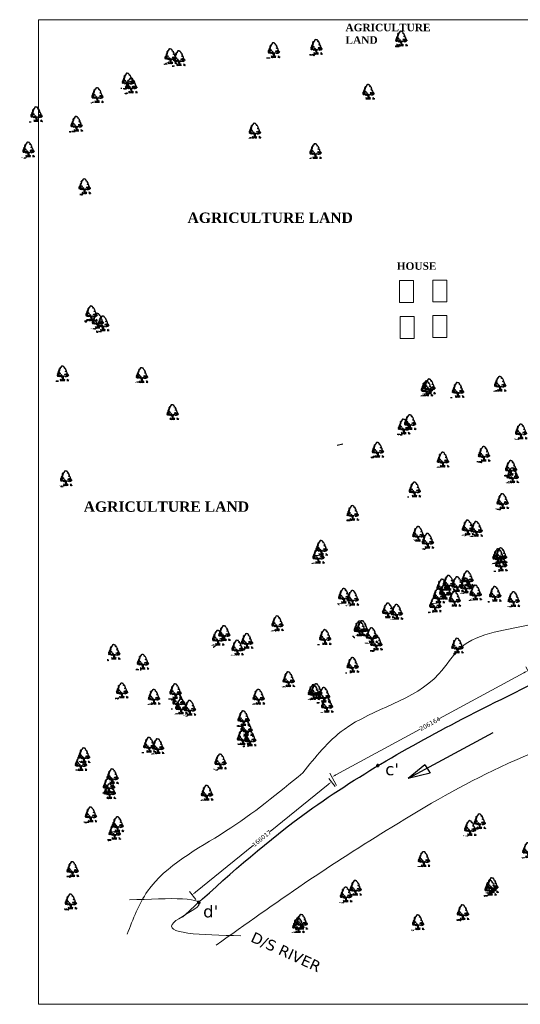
# Model space of a CAD drawing. Header units: millimetres. Extents: x -7700071838 to 844383267715, y -571436171822 to -6721321135.
# Tile 11 of 19: x -3837934146 to -3837470883, y -6732932833 to -6732021633. Entities that reach past the tile are written whole.
import ezdxf

# ---------------------------------------------------------------- set-up
doc = ezdxf.new("R2010")
doc.units = ezdxf.units.MM
doc.header["$MEASUREMENT"] = 0
doc.header["$PDMODE"] = 98
doc.header["$PDSIZE"] = 1500
doc.linetypes.add('CENTER2', pattern=[28.575, 19.05, -3.175, 3.175, -3.175])
doc.layers.add('DIMENTION', color=7, linetype='Continuous', lineweight=9)
doc.layers.add('SECTION', color=7, linetype='Continuous')
doc.layers.add('TEX', color=6, linetype='Continuous')
doc.styles.get("Standard").update_dxf_attribs({"font": 'verdana.ttf', "height": 4000})
doc.dimstyles.new('ISO-25', dxfattribs={"dimtxt": 1600, "dimasz": 4000, "dimexe": 4000, "dimexo": 4000, "dimgap": 0.02, "dimtad": 0, "dimdec": 0, "dimdsep": 46, "dimtxsty": 'Standard', "dimcen": 996, "dimclrd": 1, "dimclre": 1, "dimclrt": 1, "dimadec": 0, "dimazin": 0, "dimtfac": 1, "dimtdec": 0, "dimtix": 1, "dimtmove": 2, "dimatfit": 3, "dimfxl": 1200, "dimlwd": 0, "dimlwe": 0, "dimarcsym": 0})

# ---------------------------------------------------------------- blocks, each defined once
blk = doc.blocks.new('A$C16861002')
h = blk.add_hatch()
h.set_pattern_fill('AR-SAND,_O', color=86, scale=0.00875, angle=-7.1637)
h.set_pattern_definition([(30.3363, (-438.715158, 35.971238), (0.0015555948, 0.01679683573), [0, -0.0133, 0, -0.014875, 0, -0.01421875]), (0.3363, (-438.715158, 35.971238), (0.0184440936, 0.0225698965), [0, -0.007175, 0, -0.0119875, 0, -0.00459375]), (320.3363, (-438.725837, 35.97258), (0.02704221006, -0.0033489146), [0, -0.004375, 0, -0.01575, 0, -0.0205625]), (310.3363, (-438.725837, 35.97258), (0.0270559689, 0.0043395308), [0, -0.0021875, 0, -0.010325, 0, -0.0118125])])
edge = h.paths.add_edge_path()
edge.add_spline(control_points=[(0.438, 0.101), (0.437, 0.102), (0.413, 0.106), (0.357, 0.111), (0.269, 0.122), (0.166, 0.139), (0.083, 0.135), (0.01, 0.173), (-0.007, 0.148), (-0.011, 0.141)], knot_values=[0.028153, 0.028153, 0.028153, 0.028153, 0.042705, 0.440186, 0.998352, 1.57343, 2.182336, 2.529485, 2.667956, 2.667956, 2.667956, 2.667956], degree=3, periodic=0)
edge.add_line((-0.011, 0.141), (0.434, 0.085))
edge.add_arc((0.31, 0.123), 0.13, 342.79068, 350.36465)
at = {"color": 86}
for p, q in [((0.652, 0.166), (0.636, 0.073)), ((0.648, 0.39), (0.64, 0.262)), ((0.65, 0.269), (0.643, 0.158)), ((0.658, 0.459), (0.648, 0.39)), ((0.662, 0.385), (0.679, 0.472)), ((0.669, 0.346), (0.664, 0.266)), ((0.694, 0.469), (0.679, 0.352))]:
    blk.add_line(p, q, dxfattribs=at)
for points in [[(0.356, 0.926), (0.313, 0.959), (0.285, 0.94), (0.289, 0.907)], [(0.41, 1.045), (0.357, 1.036), (0.34, 1.005), (0.366, 1.001), (0.375, 0.973), (0.352, 0.959), (0.39, 0.96), (0.394, 0.987), (0.421, 1), (0.419, 1.017), (0.389, 1.02)], [(0.404, 1.101), (0.397, 1.085), (0.37, 1.105)], [(0.413, 0.935), (0.386, 0.927), (0.397, 0.91), (0.428, 0.917)], [(0.43, 1.175), (0.406, 1.15), (0.427, 1.115)], [(0.454, 1.095), (0.421, 1.066), (0.46, 1.039), (0.471, 1.06), (0.455, 1.067)], [(0.496, 1.221), (0.495, 1.183), (0.449, 1.189), (0.481, 1.207), (0.476, 1.229)], [(0.459, 1.27), (0.494, 1.271), (0.456, 1.243)], [(0.491, 1.15), (0.464, 1.137), (0.482, 1.113)], [(0.517, 1.318), (0.501, 1.298), (0.527, 1.3)], [(0.553, 1.269), (0.516, 1.246), (0.549, 1.231)], [(0.196, 0.638), (0.164, 0.626), (0.192, 0.606)], [(0.181, 0.728), (0.21, 0.648), (0.248, 0.681)], [(0.192, 0.782), (0.197, 0.753), (0.231, 0.782), (0.26, 0.773), (0.255, 0.801), (0.232, 0.793)], [(0.221, 0.602), (0.206, 0.587), (0.239, 0.572), (0.249, 0.588)], [(0.243, 0.643), (0.216, 0.63), (0.264, 0.602), (0.279, 0.617)], [(0.288, 0.759), (0.256, 0.741), (0.27, 0.717)], [(0.286, 0.88), (0.266, 0.86), (0.299, 0.85)], [(0.307, 0.602), (0.272, 0.568), (0.311, 0.569), (0.339, 0.549)], [(0.312, 0.712), (0.275, 0.689), (0.283, 0.655), (0.324, 0.672)], [(0.294, 0.807), (0.305, 0.762), (0.373, 0.792), (0.319, 0.799), (0.314, 0.827)], [(0.328, 0.6), (0.35, 0.575), (0.384, 0.604)], [(0.336, 0.665), (0.352, 0.624), (0.402, 0.678), (0.361, 0.656)], [(0.358, 0.838), (0.338, 0.818), (0.367, 0.809)], [(0.358, 0.909), (0.34, 0.867), (0.401, 0.843), (0.42, 0.857), (0.379, 0.873)], [(0.406, 0.606), (0.381, 0.582), (0.406, 0.502), (0.469, 0.532), (0.424, 0.544), (0.448, 0.568)], [(0.457, 0.842), (0.425, 0.824), (0.432, 0.779), (0.453, 0.776), (0.448, 0.804), (0.465, 0.808), (0.48, 0.789), (0.499, 0.803)], [(0.473, 0.565), (0.497, 0.513), (0.52, 0.559)], [(0.482, 0.773), (0.499, 0.732), (0.523, 0.756)], [(0.502, 0.622), (0.523, 0.586), (0.571, 0.591), (0.56, 0.609), (0.527, 0.613)], [(0.551, 0.533), (0.512, 0.494), (0.53, 0.47), (0.553, 0.483), (0.538, 0.496)], [(0.566, 0.685), (0.549, 0.654), (0.595, 0.648)], [(0.597, 0.522), (0.565, 0.476), (0.622, 0.486)], [(0.605, 0.592), (0.594, 0.566), (0.622, 0.552), (0.653, 0.564)], [(0.645, 0.461), (0.669, 0.518), (0.725, 0.484), (0.678, 0.49)], [(0.735, 0.466), (0.716, 0.447), (0.749, 0.442)], [(0.744, 0.498), (0.777, 0.461), (0.786, 0.493)], [(0.833, 0.492), (0.857, 0.478), (0.874, 0.509)], [(0.853, 0.649), (0.862, 0.62), (0.893, 0.633), (0.907, 0.604), (0.931, 0.656), (0.899, 0.643)], [(0.922, 0.49), (0.897, 0.459), (0.945, 0.46)], [(0.942, 0.63), (0.976, 0.592), (1.024, 0.597)], [(0.959, 0.504), (1, 0.46), (1.033, 0.484), (1.07, 0.468), (1.067, 0.518), (1.031, 0.5)], [(0.971, 0.667), (0.996, 0.631), (1.01, 0.673)], [(1.047, 0.592), (1.082, 0.565), (1.044, 0.57)], [(1.103, 0.662), (1.056, 0.634), (1.063, 0.617), (1.107, 0.595), (1.139, 0.613), (1.094, 0.624), (1.127, 0.653)], [(1.14, 0.75), (1.11, 0.754), (1.092, 0.712), (1.108, 0.705), (1.12, 0.731)], [(1.098, 0.519), (1.094, 0.492), (1.127, 0.477), (1.128, 0.521)], [(1.152, 0.716), (1.121, 0.703), (1.13, 0.675)], [(1.126, 0.571), (1.135, 0.542), (1.164, 0.571)], [(1.171, 0.527), (1.156, 0.507), (1.183, 0.481)]]:
    blk.add_lwpolyline(points, close=True, dxfattribs=at)
for points in [[(0.696, 1.459), (0.68, 1.456), (0.606, 1.371), (0.598, 1.314), (0.578, 1.299), (0.534, 1.292)], [(0.696, 1.459), (0.72, 1.451), (0.725, 1.454), (0.721, 1.463), (0.739, 1.483), (0.79, 1.465), (0.792, 1.457), (0.806, 1.459), (0.816, 1.433), (0.834, 1.437), (0.866, 1.421)], [(1.112, 0.761), (1.118, 0.763), (1.115, 0.845), (1.079, 0.891), (1.02, 0.892), (0.978, 0.921), (0.995, 0.948), (1.056, 0.958), (1.073, 0.985), (1.072, 1.049), (1.026, 1.049), (1.013, 1.086), (1.05, 1.128), (1.036, 1.13), (1.026, 1.155), (1.002, 1.152), (0.985, 1.154), (1.005, 1.175), (0.987, 1.206), (0.99, 1.235), (0.939, 1.224), (0.915, 1.221), (0.914, 1.245), (0.962, 1.262), (0.919, 1.326), (0.889, 1.342), (0.896, 1.393), (0.867, 1.415), (0.866, 1.421)], [(0.601, 0.07), (0.622, 0.184), (0.628, 0.304), (0.633, 0.413), (0.649, 0.466)], [(0.702, 0.459), (0.684, 0.352), (0.676, 0.254), (0.664, 0.123), (0.654, 0.063)], [(0.913, 0.457), (0.953, 0.438), (0.981, 0.448), (1.028, 0.436), (1.068, 0.458), (1.094, 0.448), (1.092, 0.476), (1.132, 0.457), (1.185, 0.479)], [(1.104, 0.701), (1.106, 0.673), (1.161, 0.645), (1.176, 0.595), (1.178, 0.568), (1.208, 0.55), (1.186, 0.479)]]:
    blk.add_lwpolyline(points, dxfattribs=at)
for centre, radius, start, end in [((0.242, 0.146), 0.227, 343.82135, 33.87929), ((0.375, 0.113), 0.0789, 338.4127, 44.17801), ((0.31, 0.123), 0.13, 343.46175, 20.27125), ((0.396, 0.136), 0.0898, 354.98174, 66.51932), ((0.218, 0.179), 0.273, 338.80972, 11.17788), ((0.526, 0.078), 0.0496, 83.23737, 178.76537), ((0.587, 0.1), 0.101, 124.19862, 191.10436), ((0.67, 0.06), 0.0496, 346.90723, 82.43523), ((0.616, 0.096), 0.101, 334.56824, 41.47398), ((0.993, 0.081), 0.273, 154.49472, 186.86288), ((0.81, 0.084), 0.0898, 99.15328, 170.69086), ((0.962, 0.056), 0.227, 131.79331, 181.85125), ((0.825, 0.057), 0.0789, 121.49459, 187.2599), ((0.89, 0.05), 0.13, 145.40135, 182.21085), ((0.874, 0.067), 0.227, 343.82135, 33.87929), ((1.029, 0.056), 0.0898, 354.98174, 66.51932), ((1.007, 0.034), 0.0789, 338.4127, 44.17801), ((0.942, 0.044), 0.13, 343.46175, 20.27125), ((0.85, 0.099), 0.273, 338.80972, 11.17788), ((1.158, -0.001), 0.0496, 83.23737, 178.76537), ((1.22, 0.02), 0.101, 124.19862, 191.10436)]:
    blk.add_arc(centre, radius, start, end, dxfattribs=at)
for points, start_tangent, end_tangent in [([(0.532, 0.127), (0.53, 0.136), (0.535, 0.137), (0.54, 0.136), (0.539, 0.134), (0.541, 0.128), (0.541, 0.125), (0.54, 0.121), (0.533, 0.12), (0.531, 0.126), (0.532, 0.127)], (-0.533022, 0.846101), (-0.533022, 0.846101)), ([(0.532, 0.184), (0.53, 0.188), (0.533, 0.189), (0.535, 0.188), (0.535, 0.187), (0.536, 0.184), (0.536, 0.183), (0.535, 0.181), (0.532, 0.18), (0.531, 0.184), (0.532, 0.184)], (-0.533022, 0.846101), (-0.533022, 0.846101)), ([(0.676, 0.109), (0.68, 0.117), (0.676, 0.119), (0.671, 0.119), (0.671, 0.117), (0.668, 0.112), (0.666, 0.109), (0.667, 0.105), (0.673, 0.102), (0.677, 0.108), (0.676, 0.109)], (0.725822, 0.687882), (0.725822, 0.687882)), ([(0.691, 0.164), (0.693, 0.168), (0.691, 0.169), (0.688, 0.169), (0.688, 0.168), (0.687, 0.166), (0.686, 0.164), (0.686, 0.162), (0.689, 0.16), (0.691, 0.163), (0.691, 0.164)], (0.725822, 0.687882), (0.725822, 0.687882)), ([(1.165, 0.048), (1.163, 0.057), (1.167, 0.057), (1.172, 0.056), (1.172, 0.054), (1.173, 0.049), (1.174, 0.046), (1.172, 0.042), (1.166, 0.04), (1.163, 0.047), (1.165, 0.048)], (-0.533022, 0.846101), (-0.533022, 0.846101)), ([(1.164, 0.104), (1.163, 0.109), (1.165, 0.109), (1.167, 0.109), (1.167, 0.108), (1.168, 0.105), (1.168, 0.103), (1.168, 0.101), (1.164, 0.101), (1.163, 0.104), (1.164, 0.104)], (-0.533022, 0.846101), (-0.533022, 0.846101))]:
    blk.add_spline(points, degree=3, dxfattribs=dict(at, start_tangent=start_tangent, end_tangent=end_tangent))
blk = doc.blocks.new('*D275')
at = {"layer": 'Defpoints', "color": 0, "lineweight": 5, "ltscale": 20, "transparency": 16777216}
for p in [(-3837457876.776822, -6732635297.171408), (-3837645143.245787, -6732722465.811581), (-3837639040.658823, -6732733700.843023)]:
    blk.add_point(p, dxfattribs=at)
at = {"layer": 'SECTION', "color": 1, "lineweight": 0, "ltscale": 20, "transparency": 16777216}
for p, q in [((-3837467494.309114, -6732625971.370007), (-3837545647.631365, -6732668422.292196)), ((-3837459786.006862, -6732631782.226081), (-3837465888.593825, -6732620547.194639)), ((-3837641628.30046, -6732720556.581541), (-3837563474.978207, -6732678105.659349)), ((-3837640949.888863, -6732730185.897696), (-3837647052.475826, -6732718950.866255))]:
    blk.add_line(p, q, dxfattribs=at)
at = {"layer": 'SECTION', "color": 1, "lineweight": 5, "ltscale": 20, "transparency": 16777216}
for points in [[(-3837467812.51412, -6732625385.545786), (-3837467176.104107, -6732626557.194227), (-3837463979.363786, -6732624062.139966)], [(-3837641946.505466, -6732719970.75732), (-3837641310.095453, -6732721142.405762), (-3837645143.245787, -6732722465.811581)]]:
    blk.add_solid(points, dxfattribs=at)
at = {"layer": 'SECTION', "color": 1, "lineweight": 5, "ltscale": 20, "transparency": 16777216, "insert": (-3837554561.304786, -6732673263.975773), "char_height": 4000, "attachment_point": 5, "rotation": 28.5096984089}
blk.add_mtext('206164', dxfattribs=at)
blk = doc.blocks.new('*D276')
at = {"layer": 'Defpoints', "color": 0, "lineweight": 5, "ltscale": 20, "transparency": 16777216}
for p in [(-3837639615.904512, -6732734393.448006), (-3837774542.991902, -6732831598.898821), (-3837768478.159605, -6732839065.352858)]:
    blk.add_point(p, dxfattribs=at)
at = {"layer": 'SECTION', "color": 1, "lineweight": 0, "ltscale": 20, "transparency": 16777216}
for p, q in [((-3837642137.858794, -6732731288.653874), (-3837648202.691091, -6732723822.199837)), ((-3837648785.530941, -6732729448.94825), (-3837702391.566578, -6732772991.92255)), ((-3837771438.19777, -6732829076.944538), (-3837717832.162131, -6732785533.970238)), ((-3837771000.113887, -6732835960.558725), (-3837777064.946184, -6732828494.104689))]:
    blk.add_line(p, q, dxfattribs=at)
at = {"layer": 'SECTION', "color": 1, "lineweight": 5, "ltscale": 20, "transparency": 16777216}
for points in [[(-3837649205.856654, -6732728931.482562), (-3837648365.205227, -6732729966.413939), (-3837645680.73681, -6732726926.993969)], [(-3837771858.523483, -6732828559.47885), (-3837771017.872056, -6732829594.410227), (-3837774542.991902, -6732831598.898821)]]:
    blk.add_solid(points, dxfattribs=at)
at = {"layer": 'SECTION', "color": 1, "lineweight": 5, "ltscale": 20, "transparency": 16777216, "insert": (-3837710111.864355, -6732779262.946394), "char_height": 4000, "attachment_point": 5, "rotation": 39.0861775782}
blk.add_mtext('166017', dxfattribs=at)

msp = doc.modelspace()

# ---------------------------------------------------------------- linework, layer by layer
at = {"layer": 'DIMENTION', "color": 5, "lineweight": 30, "ltscale": 20}
msp.add_line((-3837635094.324712, -6732414362.201084), (-3837640259.097656, -6732415597.261538), dxfattribs=at)
at = {"layer": 'SECTION', "color": 1, "lineweight": 30, "ltscale": 20}
for p, q in [((-3837496163.262724, -6732681521.975536), (-3837574507.63182, -6732724015.052982)), ((-3837559098.838537, -6732711368.353468), (-3837574507.63182, -6732724015.052982)), ((-3837559098.838537, -6732711368.353468), (-3837557499.353737, -6732713862.522898)), ((-3837557499.353737, -6732714076.474897), (-3837554300.384138, -6732719064.813759)), ((-3837554300.384138, -6732719064.813759), (-3837574507.63182, -6732724015.052982))]:
    msp.add_line(p, q, dxfattribs=at)
at = {"layer": 'SECTION', "color": 0, "lineweight": 5, "ltscale": 20}
msp.add_lwpolyline([(-3837916769.562927, -6732021633.08416), (-3836052213.691183, -6732021633.08416), (-3836060493.345248, -6732932832.861956), (-3837916769.562927, -6732932832.861956)], close=True, dxfattribs=at)
at = {"layer": 'SECTION', "lineweight": 5, "ltscale": 20}
for points in [[(-3837551787.659511, -6732262622.456364), (-3837538787.569063, -6732262622.456364), (-3837538787.569063, -6732282776.797878), (-3837551787.659511, -6732282776.797878)], [(-3837582676.007123, -6732263127.681107), (-3837569675.916676, -6732263127.681107), (-3837569675.916676, -6732283282.022621), (-3837582676.007123, -6732283282.022621)], [(-3837582163.75779, -6732296450.323641), (-3837569163.667341, -6732296450.323641), (-3837569163.667341, -6732316604.665155), (-3837582163.75779, -6732316604.665155)], [(-3837551846.75939, -6732295444.749241), (-3837538846.668941, -6732295444.749241), (-3837538846.668941, -6732315599.090755), (-3837551846.75939, -6732315599.090755)]]:
    msp.add_lwpolyline(points, close=True, dxfattribs=at)
at = {"layer": 'SECTION', "lineweight": 20, "ltscale": 20}
msp.add_spline([(-3837672250.84435, -6732718674.422874), (-3837633934.788293, -6732678401.751175), (-3837546199.182492, -6732627049.593342), (-3837526032.837199, -6732602885.990322), (-3837459483.897734, -6732580727.018053), (-3837383548.004685, -6732549217.103533), (-3837335917.017706, -6732534860.58629), (-3837269392.085794, -6732491779.030775), (-3837251422.431685, -6732478310.79303), (-3837157324.824095, -6732429215.345261), (-3837027600.006489, -6732366711.678635), (-3836881586.063548, -6732295973.421005), (-3836780982.408848, -6732263923.336523), (-3836680354.746591, -6732229220.417334), (-3836626709.867358, -6732229220.417334), (-3836538758.19357, -6732205813.052259), (-3836441355.004146, -6732203958.3846)], degree=3, dxfattribs=at)
at = {"layer": 'SECTION', "color": 0, "lineweight": 25, "ltscale": 20}
msp.add_spline([(-3837783585.875653, -6732852288.464218), (-3837681361.711063, -6732764648.888634), (-3837524412.327311, -6732668762.718273), (-3837330287.246312, -6732570811.898285), (-3837161598.168694, -6732470784.424877), (-3837005693.113538, -6732388390.499821), (-3836905677.643908, -6732345669.057621), (-3836808134.95233, -6732300258.769379), (-3836716702.183224, -6732271653.768885), (-3836647248.329735, -6732251067.291399), (-3836569367.824817, -6732235414.366241), (-3836486193.654262, -6732222770.141088), (-3836457335.549604, -6732223876.165953)], degree=3, dxfattribs=at)
at = {"layer": 'SECTION', "color": 0, "lineweight": 20, "ltscale": 20}
for points in [[(-3837752292.029118, -6732878060.573351), (-3837670534.304243, -6732820826.564806), (-3837589856.919295, -6732768874.218122), (-3837489464.171917, -6732713331.481953), (-3837368709.748109, -6732652317.947844), (-3837306387.726384, -6732598204.517305), (-3837224642.005288, -6732547320.506771), (-3837071101.694192, -6732462897.943413), (-3836932986.236491, -6732402747.017067), (-3836825996.572446, -6732353123.403114), (-3836630983.211954, -6732283333.966478), (-3836527174.548803, -6732259265.871065), (-3836473121.541153, -6732249986.951475), (-3836433413.046968, -6732239867.767494)], [(-3837672250.84435, -6732718674.422874), (-3837743649.309708, -6732772739.434307), (-3837815768.001682, -6732828136.864975), (-3837834637.939065, -6732868025.415813)]]:
    msp.add_spline(points, degree=3, dxfattribs=at)
at = {"layer": 'SECTION', "lineweight": 18, "ltscale": 20}
msp.add_spline([(-3837832599.212782, -6732836278.463875), (-3837769970.058056, -6732842805.352678), (-3837791613.390929, -6732857099.806728), (-3837729541.48097, -6732869439.52437)], degree=3, dxfattribs=at)
at = {"layer": 'SECTION', "color": 230, "ltscale": 20}
for p in [(-3837602760.393362, -6732711938.529249), (-3837768349.115833, -6732838692.526318)]:
    msp.add_point(p, dxfattribs=at)

# ---------------------------------------------------------------- block references
at = {"layer": 'SECTION', "color": 230, "ltscale": 20, "xscale": 9988.390825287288, "yscale": 9988.390823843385, "zscale": 9988.39082352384, "rotation": 7.276220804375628}
for p in [(-3837587080.26059, -6732047559.408623), (-3837705082.739713, -6732058382.292891), (-3837665706.419374, -6732055335.361277), (-3837800595.364514, -6732064019.554548), (-3837792650.292637, -6732065800.627054), (-3837840137.234289, -6732086543.153639), (-3837836938.850133, -6732091003.270676), (-3837868334.106368, -6732099879.349842), (-3837617515.18679, -6732096914.416933), (-3837924739.854304, -6732117668.947296), (-3837887636.179721, -6732126551.742247), (-3837722670.12305, -6732132834.429543), (-3837932158.188464, -6732150271.205519), (-3837666502.600564, -6732151747.670086), (-3837880205.841782, -6732184349.92831), (-3837873840.19353, -6732301910.682758), (-3837867923.436576, -6732308867.98267), (-3837862992.425622, -6732311253.858332), (-3837900348.17952, -6732357516.414734), (-3837827125.140064, -6732359004.883078), (-3837561109.438853, -6732369448.169035), (-3837495655.860797, -6732367006.601652), (-3837563568.952807, -6732371304.122246), (-3837534707.449597, -6732372762.124403), (-3837798724.203777, -6732393323.681406), (-3837578992.288707, -6732402488.267668), (-3837584672.853027, -6732406731.90027), (-3837476303.046589, -6732411132.276083), (-3837476303.046589, -6732411132.276083), (-3837608834.066129, -6732428181.700119), (-3837510561.534077, -6732431891.816778), (-3837548540.623133, -6732437220.834133), (-3837485523.415006, -6732444894.86447), (-3837484080.181905, -6732451743.503378), (-3837897359.239058, -6732454506.932571), (-3837574671.115772, -6732464845.246613), (-3837493338.974589, -6732475706.305943), (-3837632099.775797, -6732486641.043491), (-3837571336.656825, -6732505883.09796), (-3837525487.081182, -6732500143.68943), (-3837517505.818853, -6732501427.882324), (-3837562570.8801, -6732512401.179056), (-3837660968.989655, -6732519023.818336), (-3837663813.574718, -6732526232.247477), (-3837497225.337873, -6732526601.616993), (-3837494811.468115, -6732525827.845829), (-3837494651.688093, -6732533414.190092), (-3837543106.953864, -6732551224.141294), (-3837525856.495012, -6732547237.70594), (-3837549105.661894, -6732554714.462633), (-3837546489.425691, -6732559465.444902), (-3837535125.691537, -6732552508.33419), (-3837527144.429209, -6732553792.527086), (-3837518378.652484, -6732560310.608183), (-3837640044.847674, -6732563292.649647), (-3837632099.775797, -6732565073.722149), (-3837552398.622101, -6732562978.008635), (-3837537723.648966, -6732565983.525997), (-3837500242.456798, -6732561583.108532), (-3837483101.692317, -6732566290.266483), (-3837599260.512157, -6732576878.750963), (-3837591279.24983, -6732578162.943863), (-3837555691.582306, -6732571241.554638), (-3837701757.693495, -6732588757.174091), (-3837750910.382327, -6732597837.733913), (-3837625582.65638, -6732593475.463123), (-3837623204.97707, -6732593198.571568), (-3837756590.946648, -6732602081.366518), (-3837729906.550467, -6732605034.29565), (-3837657664.915165, -6732601431.454582), (-3837614439.200344, -6732599716.652662), (-3837610251.485877, -6732606569.638556), (-3837852859.957277, -6732615243.660822), (-3837738766.903239, -6732611239.87759), (-3837535248.690605, -6732609412.832314), (-3837826248.864347, -6732624276.350115), (-3837632099.775797, -6732627229.279249), (-3837691374.426425, -6732640553.471676), (-3837845514.926368, -6732650912.731192), (-3837796083.056457, -6732651624.401209), (-3837668175.548498, -6732652309.687445), (-3837665756.470727, -6732651488.262461), (-3837815973.241789, -6732656666.392025), (-3837793360.24895, -6732660890.794413), (-3837719146.268862, -6732656666.392025), (-3837658530.042796, -6732654958.526638), (-3837790744.012747, -6732665641.77668), (-3837782762.75042, -6732666925.969574), (-3837655807.235292, -6732664224.919838), (-3837733075.740912, -6732676613.38818), (-3837730352.933408, -6732685879.781384), (-3837733645.893615, -6732694143.327385), (-3837726941.617557, -6732695302.698389), (-3837820318.998528, -6732701232.564207), (-3837812337.736202, -6732702516.757101), (-3837880753.428149, -6732710858.851263), (-3837883598.013212, -6732718067.280403), (-3837754497.129917, -6732716531.425972), (-3837854395.811709, -6732730343.632214), (-3837857688.771914, -6732738607.178217), (-3837856975.783381, -6732744163.545584), (-3837766962.209942, -6732745622.531404), (-3837874377.644797, -6732765642.075029), (-3837849552.817429, -6732774620.394005), (-3837523431.148355, -6732778188.407551), (-3837514570.79558, -6732771982.825609), (-3837852397.402492, -6732781828.823147), (-3837566175.032732, -6732806901.812786), (-3837469616.650866, -6732798583.195354), (-3837891282.527197, -6732816288.578516), (-3837629446.941088, -6732833502.182529), (-3837504571.649372, -6732833502.182529), (-3837502919.983701, -6732831157.819128), (-3837638307.293861, -6732839707.764471), (-3837892941.849137, -6732846250.193663), (-3837530094.644477, -6732856189.342804), (-3837682372.164601, -6732868084.422352), (-3837679394.657019, -6732865084.119713), (-3837571594.165086, -6732865399.227573)]:
    msp.add_blockref('A$C16861002', p, dxfattribs=at)

# ---------------------------------------------------------------- texts
at = {"layer": 'SECTION', "ltscale": 20, "char_height": 11125.504, "attachment_point": 1}
for s, insert in [("c'", (-3837595887.182532, -6732709718.425272)), ("d'", (-3837764386.312625, -6732841265.36758))]:
    msp.add_mtext(s, dxfattribs=dict(at, insert=insert))
at = {"layer": 'SECTION', "color": 2, "linetype": 'CENTER2', "ltscale": 800, "insert": (-3837721013.483656, -6732863546.288465), "char_height": 9959.4656, "width": 97615.86744, "attachment_point": 1, "rotation": 335.2643013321}
msp.add_mtext(' D/S RIVER', dxfattribs=at)
at = {"layer": 'TEX', "attachment_point": 1}
for s, insert, char_height, width in [('\\pxt11;{\\fTimes New Roman|b1|i0|c0|p18;AGRICULTURE LAND}', (-3837632675.356918, -6732025384.280771), 6947.80511075, 79561.99889828), ('\\pxt11;{\\fTimes New Roman|b1|i0|c0|p18;AGRICULTURE LAND}', (-3837778814.463174, -6732200119.268112), 9568.71713227, 178748.55015417), ('\\pxt11;{\\fTimes New Roman|b1|i0|c0|p18;HOUSE}', (-3837585224.195247, -6732246149.490246), 6947.80511075, 79561.99889828), ('\\pxt11;{\\fTimes New Roman|b1|i0|c0|p18;AGRICULTURE LAND}', (-3837874916.457933, -6732467474.210882), 9568.71713227, 178748.55015417)]:
    msp.add_mtext(s, dxfattribs=dict(at, insert=insert, char_height=char_height, width=width))

# ---------------------------------------------------------------- dimensions: what is measured, and where the dimension line sits
at = {"layer": 'SECTION', "color": 0, "lineweight": 5, "ltscale": 20}
for p1, p2, distance, picture, middle in [((-3837457876.776821, -6732635297.171407), (-3837639040.658823, -6732733700.843022), -12785.440906, '*D275', (-3837554561.304786, -6732673263.975773)), ((-3837639615.904512, -6732734393.448007), (-3837768478.159605, -6732839065.352859), -9619.258115, '*D276', (-3837710111.864355, -6732779262.946394))]:
    dim = msp.add_aligned_dim(p1=p1, p2=p2, distance=distance, dimstyle='ISO-25', override={"dimtxt": 4000, "dimfxl": 300}, dxfattribs=at)
    dim.commit()
    dim.dimension.update_dxf_attribs({"geometry": picture, "text_midpoint": middle})

doc.saveas('drawing.dxf')
